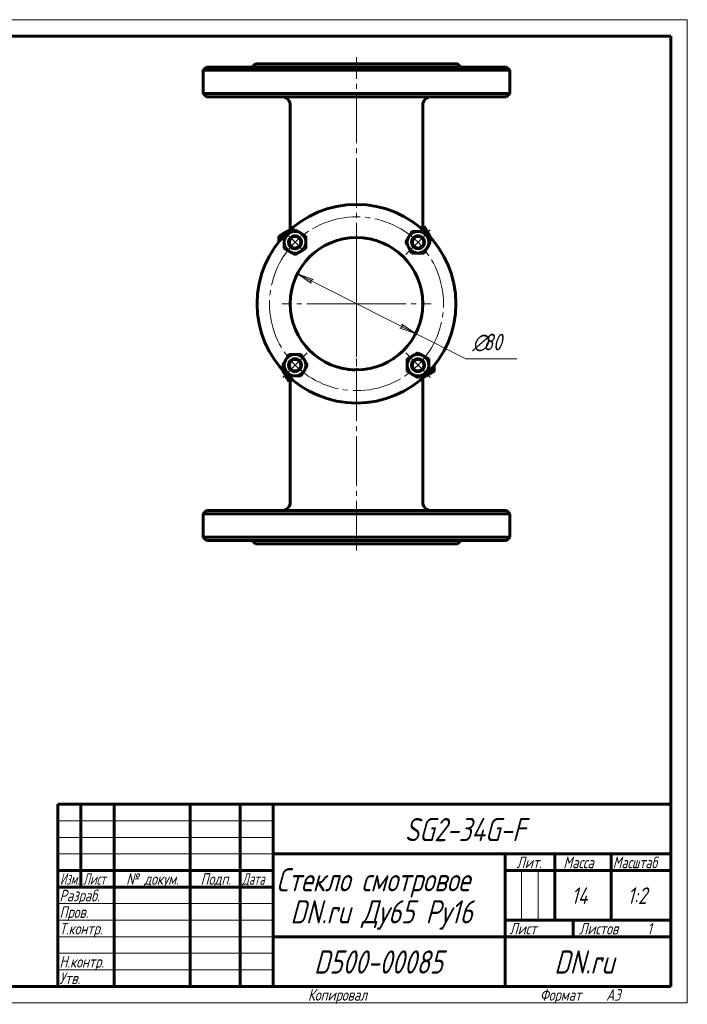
# Model space of a CAD drawing. Header units: millimetres. Extents: x 0 to 420, y 0 to 297.
# Tile 5 of 5: x 219 to 420, y 0 to 297. Entities that reach past the tile are written whole.
import ezdxf

# ---------------------------------------------------------------- set-up
doc = ezdxf.new("R2010")
doc.units = ezdxf.units.MM
for name, pattern in [('K5LT_AXLED', [19.5, 15, -1.5, 1.5, -1.5]), ('K5LT_BASIC', [0]), ('K5LT_THIN', [0])]:
    doc.linetypes.add(name, pattern=pattern)
doc.layers.add('Системный слой', color=7, linetype='Continuous')
doc.layers.add('Системный слой (1)', color=251, linetype='Continuous', true_color=0x6c6c6c)
doc.styles.add('KDIMTEXTSTYLE', font='GOST_AU.SHX', dxfattribs={"width": 0.96, "oblique": 15, "height": 5})
doc.styles.add('KTEXTSTYLE', font='GOST_AU.SHX', dxfattribs={"width": 0.96, "height": 5})
doc.dimstyles.new('KDIMSTYLE (0.50)', dxfattribs={"dimtxt": 5, "dimasz": 1, "dimexe": 2, "dimexo": 0, "dimgap": 1, "dimtad": 1, "dimlfac": 2, "dimtxsty": 'KDIMTEXTSTYLE', "dimsah": 1, "dimcen": 0, "dimdle": 1, "dimadec": 0, "dimazin": 0, "dimtfac": 0.667, "dimtmove": 0, "dimatfit": 3, "dimfxl": 1, "dimtvp": 1, "dimtolj": 1, "dimtzin": 0, "dimarcsym": 0})

# ---------------------------------------------------------------- blocks, each defined once
blk = doc.blocks.new('U52')
at = {"layer": 'Системный слой (1)', "linetype": 'K5LT_BASIC', "lineweight": 60}
for p, q in [((318.28, 191.29), (317.58, 191.37)), ((318.99, 191.24), (318.28, 191.29)), ((319.7, 191.21), (318.99, 191.24))]:
    blk.add_line(p, q, dxfattribs=at)
blk = doc.blocks.new('U53')
at = {"layer": 'Системный слой (1)', "linetype": 'K5LT_BASIC', "lineweight": 60}
for p, q in [((320.52, 231.2), (321.98, 231.12)), ((321.98, 231.12), (323.4, 230.94)), ((323.4, 230.94), (324.79, 230.66))]:
    blk.add_line(p, q, dxfattribs=at)
blk = doc.blocks.new('U54')
at = {"layer": 'Системный слой (1)', "linetype": 'K5LT_BASIC', "lineweight": 60}
for p, q in [((331.33, 194.61), (331.16, 194.5)), ((331.5, 194.73), (331.33, 194.61)), ((331.67, 194.84), (331.5, 194.73))]:
    blk.add_line(p, q, dxfattribs=at)
blk = doc.blocks.new('U55')
at = {"layer": 'Системный слой (1)', "linetype": 'K5LT_BASIC', "lineweight": 60}
for p, q in [((335.01, 224.6), (335.18, 224.41)), ((335.18, 224.41), (335.34, 224.23)), ((335.34, 224.23), (335.49, 224.05))]:
    blk.add_line(p, q, dxfattribs=at)
blk = doc.blocks.new('U56')
at = {"layer": 'Системный слой (1)', "linetype": 'K5LT_BASIC', "lineweight": 60}
for p, q in [((315.34, 191.79), (315.25, 191.82)), ((315.42, 191.77), (315.34, 191.79)), ((315.51, 191.75), (315.42, 191.77))]:
    blk.add_line(p, q, dxfattribs=at)
blk = doc.blocks.new('U57')
at = {"layer": 'Системный слой (1)', "linetype": 'K5LT_BASIC', "lineweight": 60}
for p, q in [((318.28, 191.29), (317.58, 191.37)), ((318.99, 191.24), (318.28, 191.29)), ((319.7, 191.21), (318.99, 191.24))]:
    blk.add_line(p, q, dxfattribs=at)
blk = doc.blocks.new('U58')
at = {"layer": 'Системный слой (1)', "linetype": 'K5LT_BASIC', "lineweight": 60}
for p, q in [((320.52, 231.2), (321.98, 231.12)), ((321.98, 231.12), (323.4, 230.94)), ((323.4, 230.94), (324.79, 230.66))]:
    blk.add_line(p, q, dxfattribs=at)
blk = doc.blocks.new('U59')
at = {"layer": 'Системный слой (1)', "linetype": 'K5LT_BASIC', "lineweight": 60}
for p, q in [((315.34, 191.79), (315.25, 191.82)), ((315.42, 191.77), (315.34, 191.79)), ((315.51, 191.75), (315.42, 191.77))]:
    blk.add_line(p, q, dxfattribs=at)
blk = doc.blocks.new('U60')
at = {"layer": 'Системный слой (1)', "linetype": 'K5LT_BASIC', "lineweight": 60}
for p, q in [((335.01, 224.6), (335.18, 224.41)), ((335.18, 224.41), (335.34, 224.23)), ((335.34, 224.23), (335.49, 224.05))]:
    blk.add_line(p, q, dxfattribs=at)
blk = doc.blocks.new('U61')
at = {"layer": 'Системный слой (1)', "linetype": 'K5LT_AXLED', "lineweight": 18}
for q in [(320.16, 233.7), (297.66, 211.2), (342.66, 211.2), (320.16, 188.7)]:
    blk.add_line((320.16, 211.2), q, dxfattribs=at)
blk = doc.blocks.new('D6')
at = {"layer": 'Системный слой (1)'}
for points in [[(307.08, 218.57), (302.32, 220.24), (306.48, 217.39), (306.33, 218.21)], [(338, 202.17), (333.84, 205.01), (333.99, 204.2), (333.25, 203.84)]]:
    blk.add_hatch(color=256, dxfattribs=at).paths.add_polyline_path(points)
at = {"layer": 'Системный слой (1)', "linetype": 'K5LT_THIN', "lineweight": 18}
for p, q in [((302.32, 220.24), (307.08, 218.57)), ((306.48, 217.39), (302.32, 220.24)), ((302.32, 220.24), (338, 202.17)), ((307.08, 218.57), (306.33, 218.21)), ((306.33, 218.21), (306.48, 217.39)), ((333.25, 203.84), (333.99, 204.2)), ((338, 202.17), (333.25, 203.84)), ((333.99, 204.2), (333.84, 205.01)), ((333.84, 205.01), (338, 202.17)), ((338, 202.17), (353.11, 194.52))]:
    blk.add_line(p, q, dxfattribs=at)
blk.add_wipeout([(355.11, 195.52), (355.11, 202.9), (366.12, 202.9), (366.12, 195.52)]).dxf.layer = 'Системный слой (1)'
blk.add_line((353.11, 194.52), (368.58, 194.52), dxfattribs=at)
at = {"layer": 'Системный слой (1)', "char_height": 5, "attachment_point": 1, "style": 'KTEXTSTYLE'}
for s, insert in [('\\H5.0;\\W1.000;\\Q15;\\Q15;\\W0.960;∅', (355.11, 202.11)), ('\\H5.0;\\W1.000;\\Q15;\\Q15;\\W0.960;80', (358.41, 202.11))]:
    blk.add_mtext(s, dxfattribs=dict(at, insert=insert))
blk = doc.blocks.new('KDIMARROW_01')
at = {"layer": 'Системный слой'}
blk.add_hatch(color=0, dxfattribs=at).paths.add_polyline_path([(0, 0), (-5, 0.66), (-4.5, 0), (-5, -0.66)])
at = {"layer": 'Системный слой', "color": 0, "linetype": 'K5LT_THIN', "lineweight": 18}
for p, q in [((-4.5, 0), (-5, 0.66)), ((-5, 0.66), (0, 0)), ((0, 0), (-5, -0.66)), ((-5, -0.66), (-4.5, 0))]:
    blk.add_line(p, q, dxfattribs=at)
at = {"layer": 'Системный слой (1)', "color": 0, "linetype": 'K5LT_THIN', "lineweight": 18}
blk.add_line((320.16, 211.2), (319.66, 211.2), dxfattribs=at)
blk = doc.blocks.new('U62')
at = {"layer": 'Системный слой (1)', "linetype": 'K5LT_AXLED', "lineweight": 18}
for q in [(320.16, 233.2), (298.16, 211.2), (342.16, 211.2), (320.16, 189.2)]:
    blk.add_line((320.16, 211.2), q, dxfattribs=at)
blk = doc.blocks.new('U63')
at = {"layer": 'Системный слой (1)', "linetype": 'K5LT_AXLED', "lineweight": 18}
for p, q in [((301.6, 229.77), (298.95, 232.42)), ((338.72, 229.77), (342.44, 233.48)), ((304.25, 227.11), (301.6, 229.77)), ((335.01, 226.05), (338.72, 229.77)), ((305.31, 196.35), (301.6, 192.64)), ((335.01, 196.35), (338.72, 192.64)), ((301.6, 192.64), (297.89, 188.93)), ((338.72, 192.64), (342.44, 188.93))]:
    blk.add_line(p, q, dxfattribs=at)
for start, end in [(45, 135), (135, 225), (315, 45), (225, 315)]:
    blk.add_arc((320.16, 211.2), 26.25, start, end, dxfattribs=at)
blk = doc.blocks.new('U64')
at = {"linetype": 'K5LT_THIN', "lineweight": 18}
for p, q in [((0, 297), (420, 297)), ((420, 297), (420, 0)), ((230, 55), (295, 55)), ((230, 50), (295, 50)), ((230, 45), (295, 45)), ((369.96, 25), (369.96, 40)), ((374.98, 25), (374.98, 40)), ((230, 30), (295, 30)), ((230, 25), (295, 25)), ((230, 20), (295, 20)), ((230, 15), (295, 15)), ((230, 10), (295, 10)), ((420, 0), (0, 0))]:
    blk.add_line(p, q, dxfattribs=at)
at = {"linetype": 'K5LT_BASIC', "lineweight": 60}
for p, q in [((20, 292), (415, 292)), ((415, 292), (415, 5)), ((230, 60), (415, 60)), ((230, 5), (230, 60)), ((237, 35), (237, 60)), ((247, 5), (247, 60)), ((270, 5), (270, 60)), ((285, 5), (285, 60)), ((295, 5), (295, 60)), ((295, 45), (415, 45)), ((365, 5), (365, 45)), ((380, 25), (380, 45)), ((397, 25), (397, 45)), ((230, 40), (295, 40)), ((365, 40), (380, 40)), ((380, 40), (415, 40)), ((230, 35), (295, 35)), ((365, 25), (415, 25)), ((385.57, 20), (385.57, 25)), ((295, 20), (365, 20)), ((365, 20), (415, 20)), ((415, 5), (20, 5))]:
    blk.add_line(p, q, dxfattribs=at)
at = {"attachment_point": 1, "style": 'KTEXTSTYLE'}
for s, insert, char_height in [('\\H5.0;\\W1.000;\\Q15;\\Q15;\\W0.960;\\H7.00;SG2-34G-F', (334.74, 55.86), 7), ('\\H5.0;\\W1.000;\\Q15;\\Q15;\\W0.960;\\H3.50;Лит.', (368.47, 44.18), 3.5), ('\\H5.0;\\W1.000;\\Q15;\\Q15;\\W0.960;\\H3.50;Масса', (382.58, 44.18), 3.5), ('\\H5.0;\\W1.000;\\Q15;\\Q15;\\W0.926;\\H3.50;Масштаб', (397.52, 44.18), 3.5), ('\\H5.0;\\W1.000;\\Q15;\\Q15;\\W0.786;\\H3.50;Изм.', (230.62, 39.18), 3.5), ('\\H5.0;\\W1.000;\\Q15;\\Q15;\\W0.800;\\H3.50;Лист', (237.61, 39.18), 3.5), ('\\H5.0;\\W1.000;\\Q15;\\Q15;\\W0.960;\\H3.50;№ докум.', (250.63, 39.18), 3.5), ('\\H5.0;\\W1.000;\\Q15;\\Q15;\\W0.960;\\H3.50;Подп.', (273.1, 39.18), 3.5), ('\\H5.0;\\W1.000;\\Q15;\\Q15;\\W0.800;\\H3.50;Дата', (285.61, 39.18), 3.5), ('\\H5.0;\\W1.000;\\Q15;\\Q15;\\W0.960;\\H7.00;Стекло смотровое', (295.94, 40.69), 7), ('\\H5.0;\\W1.000;\\Q15;\\Q15;\\W0.960;\\H3.50;Разраб.', (230.5, 34.18), 3.5), ('\\H5.0;\\W1.000;\\Q15;\\Q15;\\W0.960;14', (385.01, 34.9), 5), ('\\H5.0;\\W1.000;\\Q15;\\Q15;\\W0.960;1:2', (401.92, 34.9), 5), ('\\H5.0;\\W1.000;\\Q15;\\Q15;\\W0.960;\\H7.00;DN.ru Ду65 Ру16', (300.2, 31.02), 7), ('\\H5.0;\\W1.000;\\Q15;\\Q15;\\W0.960;\\H3.50;Пров.', (230.5, 29.18), 3.5), ('\\H5.0;\\W1.000;\\Q15;\\Q15;\\W0.960;\\H3.50;Т.контр.', (230.5, 24.18), 3.5), ('\\H5.0;\\W1.000;\\Q15;\\Q15;\\W0.960;\\H3.50;Лист', (366.32, 24.18), 3.5), ('\\H5.0;\\W1.000;\\Q15;\\Q15;\\W0.960;\\H3.50;Листов', (387.36, 24.18), 3.5), ('\\H5.0;\\W1.000;\\Q15;\\Q15;\\W0.960;\\H3.50;1', (407.91, 24.18), 3.5), ('\\H5.0;\\W1.000;\\Q15;\\Q15;\\W0.960;\\H7.00;D500-00085', (307.33, 15.86), 7), ('\\H5.0;\\W1.000;\\Q15;\\Q15;\\W0.960;\\H7.00;DN.ru', (379.84, 15.86), 7), ('\\H5.0;\\W1.000;\\Q15;\\Q15;\\W0.960;\\H3.50;Н.контр.', (230.5, 14.18), 3.5), ('\\H5.0;\\W1.000;\\Q15;\\Q15;\\W0.960;\\H3.50;Утв.', (230.5, 9.18), 3.5), ('\\H5.0;\\W1.000;\\Q15;\\Q15;\\W0.960;\\H3.50;Копировал', (305.5, 4.18), 3.5), ('\\H5.0;\\W1.000;\\Q15;\\Q15;\\W0.960;\\H3.50;Формат', (375.5, 4.18), 3.5), ('\\H5.0;\\W1.000;\\Q15;\\Q15;\\W0.960;\\H3.50;A3', (395.5, 4.18), 3.5)]:
    blk.add_mtext(s, dxfattribs=dict(at, insert=insert, char_height=char_height))

msp = doc.modelspace()

# ---------------------------------------------------------------- linework, layer by layer
at = {"layer": 'Системный слой (1)', "linetype": 'K5LT_BASIC', "lineweight": 60}
for p, q in [((274.9118, 282.7041), (273.9118, 281.7041)), ((274.9118, 282.7041), (365.4118, 282.7041)), ((289.6618, 283.7041), (288.6618, 282.7041)), ((289.6618, 283.7041), (350.6618, 283.7041)), ((350.6618, 283.7041), (351.6618, 282.7041)), ((365.4118, 282.7041), (366.4118, 281.7041)), ((273.9118, 274.7041), (273.9118, 281.7041)), ((273.9118, 281.7041), (320.1618, 281.7041)), ((320.1618, 281.7041), (366.4118, 281.7041)), ((366.4118, 274.7041), (366.4118, 281.7041)), ((320.1618, 274.7041), (273.9118, 274.7041)), ((274.9118, 273.7041), (273.9118, 274.7041)), ((274.9118, 273.7041), (365.4118, 273.7041)), ((366.4118, 274.7041), (320.1618, 274.7041)), ((365.4118, 273.7041), (366.4118, 274.7041)), ((300.1618, 233.5647), (300.1618, 271.2041)), ((340.1618, 233.5647), (340.1618, 271.2041)), ((296.6885, 231.642), (298.3135, 232.5802)), ((298.3135, 232.5802), (299.9385, 233.5184)), ((298.3502, 231.642), (299.9752, 232.5802)), ((299.9385, 233.5184), (300.0431, 233.458)), ((299.9752, 232.5802), (301.6002, 233.5184)), ((301.6002, 233.5184), (303.2252, 232.5802)), ((303.2252, 232.5802), (304.8502, 231.642)), ((335.9087, 231.3906), (336.8469, 233.0156)), ((336.8469, 233.0156), (338.7233, 233.0156)), ((338.7233, 233.0156), (340.5997, 233.0156)), ((340.1618, 234.6774), (340.5997, 234.6774)), ((340.5997, 234.6774), (341.5379, 233.0524)), ((340.5997, 233.0156), (341.5379, 231.3906)), ((341.5379, 233.0524), (342.4761, 231.4274)), ((296.6885, 229.8857), (296.6885, 231.642)), ((298.3502, 229.7656), (298.3502, 231.642)), ((298.3502, 227.8892), (298.3502, 229.7656)), ((304.8502, 231.642), (304.8502, 229.7656)), ((304.8502, 229.7656), (304.8502, 227.8892)), ((334.9705, 229.7656), (335.9087, 231.3906)), ((335.9087, 228.1406), (334.9705, 229.7656)), ((341.5379, 231.3906), (342.4761, 229.7656)), ((342.4761, 229.7656), (341.5379, 228.1406)), ((342.4761, 231.4274), (342.4157, 231.3228)), ((299.9752, 226.951), (298.3502, 227.8892)), ((301.6002, 226.0128), (299.9752, 226.951)), ((303.2252, 226.951), (301.6002, 226.0128)), ((304.8502, 227.8892), (303.2252, 226.951)), ((336.8469, 226.5156), (335.9087, 228.1406)), ((338.7233, 226.5156), (336.8469, 226.5156)), ((340.5997, 226.5156), (338.7233, 226.5156)), ((341.5379, 228.1406), (340.5997, 226.5156)), ((336.5903, 222.6103), (336.5821, 222.6223)), ((336.5824, 222.6219), (336.5821, 222.6223)), ((336.5824, 222.6219), (336.5821, 222.6223)), ((336.582, 199.7856), (336.5903, 199.7978)), ((337.0983, 195.4571), (338.7233, 196.3953)), ((338.7233, 196.3953), (340.3483, 195.4571)), ((297.8474, 192.6425), (298.7856, 194.2675)), ((298.7856, 194.2675), (299.7238, 195.8925)), ((299.7238, 195.8925), (301.6002, 195.8925)), ((301.6002, 195.8925), (303.4766, 195.8925)), ((303.4766, 195.8925), (304.4148, 194.2675)), ((304.4148, 194.2675), (305.353, 192.6425)), ((335.4733, 194.5189), (337.0983, 195.4571)), ((335.4733, 192.6425), (335.4733, 194.5189)), ((340.3483, 195.4571), (341.9733, 194.5189)), ((341.9733, 194.5189), (341.9733, 192.6425)), ((298.7856, 191.0175), (297.8474, 192.6425)), ((297.8474, 190.9808), (297.9078, 191.0854)), ((298.7856, 189.3558), (297.8474, 190.9808)), ((299.7238, 189.3925), (298.7856, 191.0175)), ((304.4148, 191.0175), (303.4766, 189.3925)), ((305.353, 192.6425), (304.4148, 191.0175)), ((335.4733, 190.7661), (335.4733, 192.6425)), ((337.0983, 189.8279), (335.4733, 190.7661)), ((341.9733, 190.7661), (340.3483, 189.8279)), ((341.9733, 192.6425), (341.9733, 190.7661)), ((343.6351, 190.7661), (342.0101, 189.8279)), ((343.6351, 192.5224), (343.6351, 190.7661)), ((299.7238, 187.7308), (298.7856, 189.3558)), ((301.6002, 189.3925), (299.7238, 189.3925)), ((300.1618, 187.7308), (299.7238, 187.7308)), ((300.1618, 151.2041), (300.1618, 188.8434)), ((303.4766, 189.3925), (301.6002, 189.3925)), ((338.7233, 188.8897), (337.0983, 189.8279)), ((340.3483, 189.8279), (338.7233, 188.8897)), ((340.1618, 151.2041), (340.1618, 188.8434)), ((340.3851, 188.8897), (340.2805, 188.9501)), ((342.0101, 189.8279), (340.3851, 188.8897)), ((274.9118, 148.7041), (273.9118, 147.7041)), ((273.9118, 140.7041), (273.9118, 147.7041)), ((273.9118, 147.7041), (320.1618, 147.7041)), ((365.4118, 148.7041), (274.9118, 148.7041)), ((320.1618, 147.7041), (366.4118, 147.7041)), ((365.4118, 148.7041), (366.4118, 147.7041)), ((366.4118, 140.7041), (366.4118, 147.7041)), ((274.9118, 139.7041), (273.9118, 140.7041)), ((320.1618, 140.7041), (273.9118, 140.7041)), ((366.4118, 140.7041), (320.1618, 140.7041)), ((365.4118, 139.7041), (366.4118, 140.7041)), ((274.9118, 139.7041), (365.4118, 139.7041)), ((289.6618, 138.7041), (288.6618, 139.7041)), ((289.6618, 138.7041), (350.6618, 138.7041)), ((350.6618, 138.7041), (351.6618, 139.7041))]:
    msp.add_line(p, q, dxfattribs=at)
for centre, radius in [((320.1618, 211.2041), 30), ((301.6002, 229.7656), 1.75), ((338.7233, 229.7656), 1.75), ((301.6002, 192.6425), 1.75), ((338.7233, 192.6425), 1.75)]:
    msp.add_circle(centre, radius, dxfattribs=at)
for centre, radius, start, end in [((297.6618, 271.2041), 2.5, 0, 90), ((342.6618, 271.2041), 2.5, 90, 180), ((299.9385, 229.7656), 3.25, 120, 177.830646), ((299.9385, 229.7656), 3.25, 97.076066, 120), ((301.6002, 229.7656), 3.25, 120, 180), ((301.6002, 229.7656), 3.25, 60, 120), ((301.6002, 229.7656), 3.25, 0, 60), ((338.7233, 229.7656), 3.25, 90, 150), ((338.7233, 229.7656), 3.25, 30, 90), ((338.7233, 231.4274), 3.25, 30, 63.73017), ((338.7233, 231.4274), 3.25, 7.076066, 30), ((301.6002, 229.7656), 3.25, 180, 240), ((301.6002, 229.7656), 2, 90, 270), ((320.1618, 211.2041), 20, 0, 270), ((301.6002, 229.7656), 2, 270, 90), ((301.6002, 229.7656), 3.25, 300, 0), ((338.7233, 229.7656), 3.25, 150, 210), ((338.7233, 229.7656), 2, 90, 270), ((338.7233, 229.7656), 2, 270, 90), ((338.7233, 229.7656), 3.25, 330, 30), ((301.6002, 229.7656), 3.25, 240, 300), ((338.7233, 229.7656), 3.25, 210, 270), ((338.7233, 229.7656), 3.25, 270, 330), ((302.9118, 223.1806), 1, 325.228056, 326.094974), ((320.1618, 211.2041), 20, 270, 0), ((302.9118, 199.2275), 1, 33.964457, 34.771944), ((301.6002, 192.6425), 3.25, 150, 210), ((301.6002, 192.6425), 3.25, 90, 150), ((301.6002, 192.6425), 2, 90, 270), ((301.6002, 192.6425), 3.25, 30, 90), ((301.6002, 192.6425), 2, 270, 90), ((301.6002, 192.6425), 3.25, 330, 30), ((338.7233, 192.6425), 3.25, 120, 180), ((338.7233, 192.6425), 2, 90, 270), ((338.7233, 192.6425), 3.25, 60, 120), ((338.7233, 192.6425), 2, 270, 90), ((338.7233, 192.6425), 3.25, 0, 60), ((301.6002, 190.9808), 3.25, 187.076066, 210), ((301.6002, 192.6425), 3.25, 210, 270), ((301.6002, 192.6425), 3.25, 270, 330), ((338.7233, 192.6425), 3.25, 180, 240), ((338.7233, 192.6425), 3.25, 300, 0), ((340.3851, 192.6425), 3.25, 300, 357.830646), ((301.6002, 190.9808), 3.25, 210, 243.73017), ((338.7233, 192.6425), 3.25, 240, 300), ((340.3851, 192.6425), 3.25, 277.076066, 300), ((297.6618, 151.2041), 2.5, 270, 0), ((342.6618, 151.2041), 2.5, 180, 270)]:
    msp.add_arc(centre, radius, start, end, dxfattribs=at)
for points, knots in [([(303.7417, 222.6228), (303.7408, 222.6214), (303.742, 222.6232), (303.7487, 222.633), (303.7541, 222.6409), (303.769, 222.6626), (303.7785, 222.6764), (303.8015, 222.7094), (303.815, 222.7287), (303.8458, 222.7725), (303.8632, 222.797), (303.8824, 222.824)], [0, 0, 0, 0, 3.17707368, 3.17707368, 6.35414736, 6.35414736, 9.53122104, 9.53122104, 12.70829473, 12.70829473, 15.88536841, 15.88536841, 15.88536841, 15.88536841]), ([(303.7417, 222.6228), (303.7417, 222.6228), (303.7417, 222.6228), (303.7429, 222.6246), (303.742, 222.6233), (303.7487, 222.633), (303.7541, 222.6409), (303.769, 222.6626), (303.7785, 222.6764), (303.8015, 222.7094), (303.815, 222.7287), (303.8458, 222.7725), (303.8632, 222.797), (303.8824, 222.824)], [0, 0, 0, 0, 0.01771421, 0.01771421, 3.17707368, 3.17707368, 6.35414736, 6.35414736, 9.53122104, 9.53122104, 12.70829473, 12.70829473, 15.88536841, 15.88536841, 15.88536841, 15.88536841]), ([(336.4561, 222.8028), (336.458, 222.8), (336.46, 222.7973), (336.4652, 222.79), (336.4683, 222.7855), (336.4764, 222.7741), (336.4812, 222.7674), (336.4946, 222.7484), (336.5027, 222.7369), (336.5231, 222.7078), (336.5343, 222.6918), (336.5532, 222.6646), (336.561, 222.6533), (336.573, 222.6358), (336.5773, 222.6295), (336.5818, 222.6229), (336.5826, 222.6217), (336.5824, 222.6219)], [0, 0, 0, 0, 0.37513006, 0.37513006, 1.00034683, 1.00034683, 2.00069366, 2.00069366, 3.87634397, 3.87634397, 7.05140859, 7.05140859, 10.22647322, 10.22647322, 13.40153784, 13.40153784, 15.87532311, 15.87532311, 15.87532311, 15.87532311]), ([(336.4561, 222.8028), (336.458, 222.8), (336.46, 222.7973), (336.4652, 222.79), (336.4683, 222.7855), (336.4764, 222.7741), (336.4812, 222.7674), (336.4946, 222.7484), (336.5027, 222.7369), (336.5231, 222.7078), (336.5343, 222.6918), (336.5532, 222.6646), (336.561, 222.6533), (336.573, 222.6358), (336.5773, 222.6295), (336.5818, 222.6229), (336.5826, 222.6217), (336.5824, 222.6219)], [0, 0, 0, 0, 0.37513006, 0.37513006, 1.00034683, 1.00034683, 2.00069366, 2.00069366, 3.87634397, 3.87634397, 7.05140859, 7.05140859, 10.22647322, 10.22647322, 13.40153784, 13.40153784, 15.87532311, 15.87532311, 15.87532311, 15.87532311]), ([(303.8599, 199.616), (303.8573, 199.6196), (303.8548, 199.6232), (303.8486, 199.6319), (303.845, 199.6371), (303.8349, 199.6513), (303.8287, 199.66), (303.8116, 199.6843), (303.8015, 199.6988), (303.7817, 199.7273), (303.7725, 199.7405), (303.7575, 199.7622), (303.7518, 199.7705), (303.7436, 199.7825), (303.7429, 199.7837), (303.7406, 199.787), (303.7409, 199.7866), (303.7411, 199.7863)], [0, 0, 0, 0, 0.52898643, 0.52898643, 1.32246608, 1.32246608, 2.77717877, 2.77717877, 5.55435754, 5.55435754, 8.9279857, 8.9279857, 12.30161387, 12.30161387, 15.80251492, 15.80251492, 16.86814083, 16.86814083, 16.86814083, 16.86814083]), ([(303.8599, 199.616), (303.8573, 199.6196), (303.8548, 199.6232), (303.8486, 199.6319), (303.845, 199.6371), (303.8349, 199.6513), (303.8287, 199.66), (303.8116, 199.6843), (303.8015, 199.6988), (303.7817, 199.7273), (303.7725, 199.7405), (303.7575, 199.7622), (303.7518, 199.7705), (303.7436, 199.7825), (303.7429, 199.7837), (303.7406, 199.787), (303.7409, 199.7866), (303.7411, 199.7863)], [0, 0, 0, 0, 0.52898643, 0.52898643, 1.32246608, 1.32246608, 2.77717877, 2.77717877, 5.55435754, 5.55435754, 8.9279857, 8.9279857, 12.30161387, 12.30161387, 15.80251491, 15.80251491, 16.86814083, 16.86814083, 16.86814083, 16.86814083]), ([(336.582, 199.7856), (336.5828, 199.7869), (336.5817, 199.7852), (336.5754, 199.7758), (336.5702, 199.7682), (336.5558, 199.7474), (336.5467, 199.7342), (336.5246, 199.7024), (336.5116, 199.6838), (336.482, 199.6417), (336.4652, 199.6181), (336.4467, 199.5921)], [0, 0, 0, 0, 3.17665921, 3.17665921, 6.35331842, 6.35331842, 9.52997764, 9.52997764, 12.70663685, 12.70663685, 15.88329606, 15.88329606, 15.88329606, 15.88329606]), ([(336.582, 199.7856), (336.5828, 199.7869), (336.5817, 199.7852), (336.5754, 199.7758), (336.5702, 199.7682), (336.5558, 199.7474), (336.5467, 199.7342), (336.5246, 199.7024), (336.5116, 199.6838), (336.482, 199.6417), (336.4652, 199.6181), (336.4467, 199.5921)], [0, 0, 0, 0, 3.17665921, 3.17665921, 6.35331842, 6.35331842, 9.52997764, 9.52997764, 12.70663685, 12.70663685, 15.88329606, 15.88329606, 15.88329606, 15.88329606])]:
    msp.add_open_spline(points, degree=3, knots=knots, dxfattribs=at)

# ---------------------------------------------------------------- block references
at = {"layer": 'Системный слой (1)'}
for name in ['U61', 'U53', 'U58', 'U55', 'U60', 'U54', 'U56', 'U59', 'U52', 'U57']:
    msp.add_blockref(name, (0, 0), dxfattribs=at)

# ---------------------------------------------------------------- next in the draw order: dimensions: what is measured, and where the dimension line sits
dim = msp.add_diameter_dim_2p(p1=(284.4776, 229.2773), p2=(355.8459, 193.1309), dimstyle='KDIMSTYLE (0.50)', override={"dimtih": 1, "dimtoh": 1, "dimpost": '\\H5.0;\\W0.960;\\Q15;<>', "dimblk1": 'KDIMARROW_01', "dimblk2": 'KDIMARROW_01', "dimtol": 1, "dimtp": 0, "dimtm": 0, "dimtdec": 5, "dimtmove": 1, "dimatfit": 2, "dimtolj": 1}, dxfattribs=at)
dim.commit()
dim.dimension.update_dxf_attribs({"geometry": 'D6', "text_midpoint": (355.1053, 194.5189), "dimtype": 163})

# ---------------------------------------------------------------- next in the draw order: linework, layer by layer
at = {"layer": 'Системный слой (1)', "linetype": 'K5LT_AXLED', "lineweight": 18}
for p, q in [((320.1618, 220.6605), (320.1618, 285.7041)), ((320.1618, 136.7041), (320.1618, 201.7476))]:
    msp.add_line(p, q, dxfattribs=at)

# ---------------------------------------------------------------- next in the draw order: block references
msp.add_blockref('U64', (0, 0))
at = {"layer": 'Системный слой (1)'}
for name in ['U63', 'U62']:
    msp.add_blockref(name, (0, 0), dxfattribs=at)

doc.saveas('drawing.dxf')
